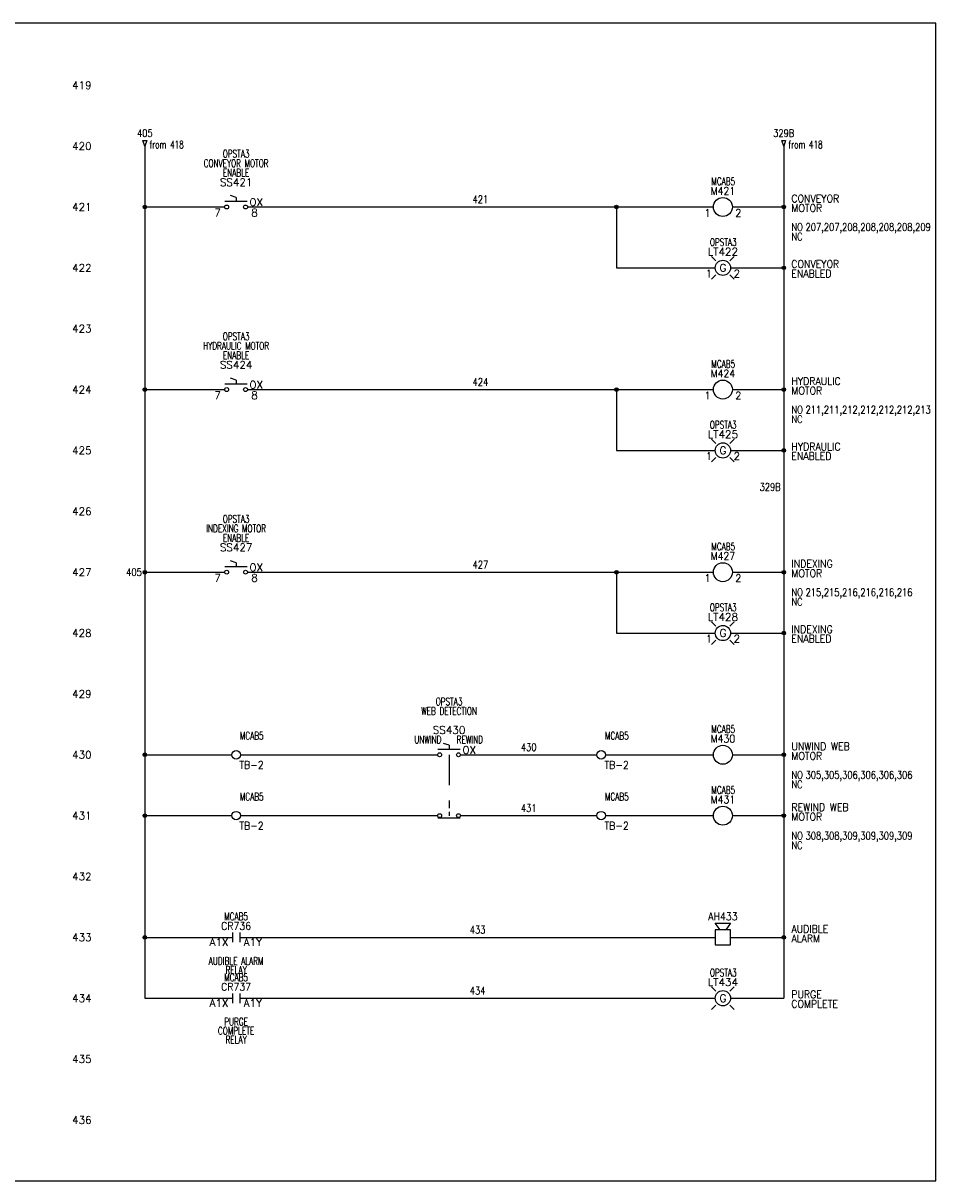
# Model space of a CAD drawing. Header units: inches. Extents: x 0 to 30, y 0 to 19.
# Tile 3 of 3: x 15 to 30, y 0 to 19. Entities that reach past the tile are written whole.
import ezdxf
from ezdxf.enums import TextEntityAlignment as Align

# ---------------------------------------------------------------- set-up
doc = ezdxf.new("R2010")
doc.units = ezdxf.units.IN
doc.header["$MEASUREMENT"] = 0
doc.linetypes.add('DASHED', pattern=[0.75, 0.5, -0.25])
for name, color, linetype in [('BLK_14AWG', 252, 'Continuous'), ('DESC', 1, 'Continuous'), ('DESCCHILD', 7, 'Continuous'), ('LINK', 8, 'DASHED'), ('LOC', 140, 'Continuous'), ('MISC', 30, 'Continuous'), ('POS', 7, 'Continuous'), ('RED_18AWG', 1, 'Continuous'), ('SYMS', 7, 'Continuous'), ('TAGS', 30, 'Continuous'), ('TERMS', 6, 'Continuous'), ('WHT_16AWG', 7, 'Continuous'), ('WIRENO', 3, 'Continuous'), ('WIREREF_DEST', 62, 'Continuous'), ('XREF', 7, 'Continuous')]:
    doc.layers.add(name, color=color, linetype=linetype)
doc.layers.add('Viewports', color=3, linetype='Continuous', plot=False)
doc.styles.add('WD', font='romans.shx')

# ---------------------------------------------------------------- blocks, each defined once
blk = doc.blocks.new('WD_MLRH')
at = {"style": 'WD'}
blk.add_attdef('RUNGFIRST', text='', height=0.125, dxfattribs=at).set_placement((-0.25, 0), align=Align.MIDDLE_RIGHT)
at = {"style": 'WD', "flags": 1}
for tag, p in [('RUNGHORV', (-0.25, -0.127)), ('RUNGDIST', (-0.25, -0.2)), ('RUNGINC', (-0.25, -0.163)), ('WIRE-START', (-0.25, -0.356)), ('WIRE-GSUF', (-0.25, -0.396)), ('WIREMODE', (-0.25, -0.281)), ('RUNGCNT', (-0.25, -0.237)), ('WIREFMT', (-0.25, -0.321)), ('PH3SPACE', (-0.25, -0.437))]:
    blk.add_attdef(tag, text='', height=0.025, dxfattribs=at).set_placement(p, align=Align.RIGHT)
blk = doc.blocks.new('WDDOT')
for radius in [0.03, 0.0187, 0.00929]:
    blk.add_circle((0, 0), radius)
blk = doc.blocks.new('HSS112')
for p, q in [((-0.185, 0.094), (0.18, 0.094)), ((0, 0.156), (-0.094, 0.188)), ((0, 0.156), (0, 0.094))]:
    blk.add_line(p, q)
for centre in [(-0.155, 0), (0.155, 0)]:
    blk.add_circle(centre, 0.0322)
at = {"style": 'WD', "width": 0.7}
for tag, p in [('INST', (0, 0.982)), ('DESC1', (0, 0.656)), ('LOC', (0, 0.812)), ('DESC2', (0, 0.5)), ('XREF', (0, -0.219))]:
    blk.add_attdef(tag, text='', height=0.125, dxfattribs=at).set_placement(p, align=Align.CENTER)
at = {"style": 'WD'}
blk.add_attdef('TAG1', text='', height=0.125, dxfattribs=at).set_placement((0, 0.344), align=Align.CENTER)
at = {"style": 'WD', "width": 0.7}
blk.add_attdef('POS1', text='', height=0.125, dxfattribs=at).set_placement((-0.125, 0.188), align=Align.RIGHT)
at = {"style": 'WD'}
for tag, p, height in [('X2LINK', (0, 0.219), 0.01), ('X8LINK', (0, 0), 0.01), ('STATE', (0.219, 0.016), 0.125)]:
    blk.add_attdef(tag, p, '', height=height, dxfattribs=at)
at = {"style": 'WD', "width": 0.7}
blk.add_attdef('POS2', (0.125, 0.188), '', height=0.125, dxfattribs=at)
at = {"style": 'WD'}
for tag, p, height, flags in [('X4TERM01', (-0.188, 0), 0.0125, 1), ('X1TERM02', (0.188, 0), 0.0125, 1), ('CONTACT', (0.205, 0.136), 0.01, 1), ('FAMILY', (0.205, 0.152), 0.01, 9)]:
    blk.add_attdef(tag, p, '', height=height, dxfattribs=dict(at, flags=flags))
at = {"linetype": 'Continuous', "style": 'WD', "flags": 9}
for tag, p in [('ASSYCODE', (0.25, 0.094)), ('MFG', (0.23, 0.108)), ('CAT', (0.232, 0.121))]:
    blk.add_attdef(tag, text='', height=0.01, dxfattribs=at).set_placement(p, align=Align.CENTER)
at = {"linetype": 'Continuous', "style": 'WD', "flags": 8}
blk.add_attdef('TERM01', text='', height=0.125, dxfattribs=at).set_placement((-0.25, -0.031), align=Align.TOP_RIGHT)
blk.add_attdef('TERM02', text='', height=0.125, dxfattribs=at).set_placement((0.25, -0.031), align=Align.TOP_LEFT)
blk = doc.blocks.new('HA1D2')
blk.add_lwpolyline([(0, 0.094), (0.031, 0.094), (0, 0), (-0.031, 0.094), (0, 0.094)])
at = {"style": 'WD', "width": 0.8, "flags": 8}
blk.add_attdef('WIRENO', text='', height=0.125, dxfattribs=at).set_placement((0, 0.15), align=Align.CENTER)
at = {"style": 'WD', "flags": 1}
for tag, p in [('X8TERM01', (0, 0)), ('SIGCODE', (0.026, 0.066))]:
    blk.add_attdef(tag, p, '', height=0.01, dxfattribs=at)
at = {"style": 'WD', "width": 0.7}
for tag, p in [('XREF', (0.077, -0.037)), ('DESC1', (0.077, -0.206))]:
    blk.add_attdef(tag, p, '', height=0.125, dxfattribs=at)
blk = doc.blocks.new('HMS1')
blk.add_circle((0, 0), 0.156)
at = {"style": 'WD'}
for tag, width, p in [('INST', 0.7, (0.006, 0.528)), ('LOC', 0.7, (0.006, 0.359)), ('TAG1', 0.9, (0, 0.202))]:
    blk.add_attdef(tag, text='', height=0.125, dxfattribs=dict(at, width=width)).set_placement(p, align=Align.CENTER)
for tag, p, width in [('DESC1', (1.126, 0.076), 0.9), ('DESC2', (1.126, -0.081), 0.9), ('DESC3', (1.126, -0.237), 0.9), ('XREFNO', (1.359, -0.393), 0.8), ('XREFNC', (1.359, -0.549), 0.8)]:
    blk.add_attdef(tag, p, '', height=0.125, dxfattribs=dict(at, width=width))
at = {"style": 'WD', "flags": 1}
for tag, p in [('X4TERM01', (-0.156, 0)), ('X1TERM02', (0.156, 0))]:
    blk.add_attdef(tag, p, '', height=0.0125, dxfattribs=at)
at = {"linetype": 'Continuous', "style": 'WD', "flags": 9}
blk.add_attdef('ASSYCODE', text='', height=0.01, dxfattribs=at).set_placement((0, 0.113), align=Align.CENTER)
at = {"style": 'WD', "flags": 9}
blk.add_attdef('FAMILY', text='', height=0.01, dxfattribs=at).set_placement((-0.005, 0.17), align=Align.CENTER)
at = {"linetype": 'Continuous', "style": 'WD', "flags": 1}
for tag, p in [('MFG', (0, 0.14)), ('CAT', (0, 0.159))]:
    blk.add_attdef(tag, text='', height=0.01, dxfattribs=at).set_placement(p, align=Align.MIDDLE)
at = {"linetype": 'Continuous', "style": 'WD'}
blk.add_attdef('TERM01', text='', height=0.125, dxfattribs=at).set_placement((-0.2, -0.035), align=Align.TOP_RIGHT)
blk.add_attdef('TERM02', text='', height=0.125, dxfattribs=at).set_placement((0.2, -0.035), align=Align.TOP_LEFT)
at = {"style": 'WD', "width": 0.8, "flags": 8}
for tag, p in [('NO', (1.126, -0.393)), ('NC', (1.126, -0.549))]:
    blk.add_attdef(tag, p, '', height=0.125, dxfattribs=at)
blk = doc.blocks.new('HSS22')
for p, q in [((0, 0.062), (0, -0.005)), ((-0.185, -0.034), (0.18, -0.034))]:
    blk.add_line(p, q)
for centre in [(-0.155, 0), (0.155, 0)]:
    blk.add_circle(centre, 0.0322)
at = {"style": 'WD', "width": 0.7}
for tag, p in [('INST', (0, 0.738)), ('LOC', (0, 0.568)), ('DESC1', (0, 0.412)), ('DESC2', (0, 0.255)), ('XREF', (0, -0.227))]:
    blk.add_attdef(tag, text='', height=0.125, dxfattribs=at).set_placement(p, align=Align.CENTER)
at = {"style": 'WD'}
blk.add_attdef('TAG2', text='', height=0.125, dxfattribs=at).set_placement((0, 0.099), align=Align.CENTER)
for tag, p, height, flags in [('X4TERM01', (-0.188, 0), 0.0125, 1), ('CONTACT', (0.054, 0.042), 0.01, 9), ('FAMILY', (0.054, 0.058), 0.01, 9), ('X1TERM02', (0.188, 0), 0.0125, 1)]:
    blk.add_attdef(tag, p, '', height=height, dxfattribs=dict(at, flags=flags))
for tag, p in [('X2LINK', (0, 0.125)), ('X8LINK', (0, -0.094))]:
    blk.add_attdef(tag, p, '', height=0.01, dxfattribs=at)
at = {"style": 'WD', "width": 0.8}
blk.add_attdef('STATE', (0.25, 0.016), '', height=0.125, dxfattribs=at)
at = {"linetype": 'Continuous', "style": 'WD', "flags": 8}
blk.add_attdef('TERM01', text='', height=0.125, dxfattribs=at).set_placement((-0.25, -0.031), align=Align.TOP_RIGHT)
blk.add_attdef('TERM02', text='', height=0.125, dxfattribs=at).set_placement((0.25, -0.031), align=Align.TOP_LEFT)
blk = doc.blocks.new('HT0W02')
blk.add_circle((0, 0), 0.0699)
at = {"style": 'WD'}
for tag, p, width in [('INST', (0.062, 0.42), 0.7), ('LOC', (0.062, 0.25), 0.7), ('DESC1', (0.053, -0.385), 0.8)]:
    blk.add_attdef(tag, p, '', height=0.125, dxfattribs=dict(at, width=width))
at = {"linetype": 'Continuous', "style": 'WD', "width": 0.8, "flags": 8}
blk.add_attdef('WIRENO', text='', height=0.125, dxfattribs=at).set_placement((0, 0.094), align=Align.CENTER)
at = {"style": 'WD', "flags": 1}
for tag, p, height in [('X4TERM01', (-0.07, 0), 0.0125), ('X4TERMDESC01', (-0.055, -0.023), 0.025), ('X2TERMDESC01', (-0.006, 0.029), 0.025), ('X2TERM01', (0, 0.07), 0.0125), ('STRIPSEQ', (0, 0), 0.00125), ('X1TERMDESC01', (0.039, -0.003), 0.025), ('X1TERM01', (0.07, 0), 0.0125), ('LINKTERM', (0, -0.002), 0.00125), ('X8TERM01', (0, -0.07), 0.0125), ('X8TERMDESC01', (0, -0.054), 0.025)]:
    blk.add_attdef(tag, p, '', height=height, dxfattribs=at)
at = {"linetype": 'Continuous', "style": 'WD'}
for tag, p, height, width, flags in [('TAGSTRIP', (0.053, -0.229), 0.125, 0.9, 8), ('CAT', (0.213, -0.406), 0.109, 0.8, 1), ('DESC2', (0.053, -0.541), 0.125, 0.8, 8), ('DESC3', (0.053, -0.698), 0.125, 0.8, 8)]:
    blk.add_attdef(tag, p, '', height=height, dxfattribs=dict(at, width=width, flags=flags))
at = {"linetype": 'Continuous', "style": 'WD', "width": 0.8, "flags": 1}
blk.add_attdef('MFG', text='', height=0.109, dxfattribs=at).set_placement((0.088, -0.406), align=Align.RIGHT)
at = {"style": 'WD', "width": 0.7, "flags": 1}
blk.add_attdef('ASSYCODE', (0.062, -0.281), '', height=0.01, dxfattribs=at)
blk = doc.blocks.new('HCR21')
at = {"linetype": 'Continuous'}
for p, q in [((-0.062, 0.08), (-0.062, -0.08)), ((0.062, 0.08), (0.062, -0.08))]:
    blk.add_line(p, q, dxfattribs=at)
at = {"style": 'WD'}
for tag, width, p in [('INST', 0.7, (0, 0.451)), ('LOC', 0.7, (0, 0.281)), ('TAG2', 0.9, (0, 0.125)), ('XREF', 0.7, (0, -0.297)), ('DESC1', 0.7, (0, -0.449)), ('DESC2', 0.7, (0, -0.597)), ('DESC3', 0.7, (0, -0.744))]:
    blk.add_attdef(tag, text='', height=0.125, dxfattribs=dict(at, width=width)).set_placement(p, align=Align.CENTER)
for tag, p, height, flags in [('X4TERM01', (-0.062, 0), 0.0125, 1), ('X1TERM02', (0.062, 0), 0.0125, 1), ('CONTACT', (0.097, 0.036), 0.01, 1), ('FAMILY', (0.097, 0.053), 0.01, 9)]:
    blk.add_attdef(tag, p, '', height=height, dxfattribs=dict(at, flags=flags))
for tag, p in [('X2LINK', (0, 0.125)), ('X8LINK', (0, -0.125))]:
    blk.add_attdef(tag, p, '', height=0.01, dxfattribs=at)
at = {"linetype": 'Continuous', "style": 'WD', "flags": 8}
blk.add_attdef('TERM01', text='', height=0.125, dxfattribs=at).set_placement((-0.125, -0.016), align=Align.TOP_RIGHT)
blk.add_attdef('TERM02', text='', height=0.125, dxfattribs=at).set_placement((0.125, -0.016), align=Align.TOP_LEFT)
blk = doc.blocks.new('HLT1G')
for p, q in [((-0.115, 0.115), (-0.186, 0.186)), ((0.115, 0.115), (0.186, 0.186)), ((-0.115, -0.115), (-0.186, -0.186)), ((0.115, -0.115), (0.186, -0.186))]:
    blk.add_line(p, q)
blk.add_circle((0, 0), 0.125)
at = {"style": 'WD', "width": 0.7}
for tag, p in [('INST', (0.006, 0.528)), ('LOC', (0.006, 0.359))]:
    blk.add_attdef(tag, text='', height=0.125, dxfattribs=at).set_placement(p, align=Align.CENTER)
at = {"style": 'WD'}
blk.add_attdef('TAG1', text='', height=0.125, dxfattribs=at).set_placement((0, 0.202), align=Align.CENTER)
blk.add_attdef('COLOR', text='', height=0.125, dxfattribs=at).set_placement((0, 0), align=Align.MIDDLE)
at = {"style": 'WD', "flags": 1}
for tag, p in [('X4TERM01', (-0.125, 0)), ('X1TERM02', (0.125, 0))]:
    blk.add_attdef(tag, p, '', height=0.0125, dxfattribs=at)
at = {"linetype": 'Continuous', "style": 'WD', "flags": 9}
blk.add_attdef('ASSYCODE', text='', height=0.01, dxfattribs=at).set_placement((-0.003, 0.096), align=Align.CENTER)
at = {"style": 'WD', "flags": 9}
blk.add_attdef('FAMILY', text='', height=0.01, dxfattribs=at).set_placement((-0.005, 0.161), align=Align.CENTER)
at = {"linetype": 'Continuous', "style": 'WD', "flags": 1}
for tag, p in [('MFG', (0, 0.121)), ('CAT', (0, 0.14))]:
    blk.add_attdef(tag, text='', height=0.01, dxfattribs=at).set_placement(p, align=Align.MIDDLE)
at = {"style": 'WD'}
for tag, p, width in [('DESC1', (1.125, 0), 0.9), ('WDTAGALT', (1.125, -0.312), 0.7)]:
    blk.add_attdef(tag, p, '', height=0.125, dxfattribs=dict(at, width=width))
at = {"linetype": 'Continuous', "style": 'WD', "flags": 8}
blk.add_attdef('TERM01', text='', height=0.125, dxfattribs=at).set_placement((-0.175, -0.031), align=Align.TOP_RIGHT)
blk.add_attdef('TERM02', text='', height=0.125, dxfattribs=at).set_placement((0.175, -0.031), align=Align.TOP_LEFT)
at = {"style": 'WD', "width": 0.9}
blk.add_attdef('DESC2', text='', height=0.125, dxfattribs=at).set_placement((1.125, -0.031), align=Align.TOP_LEFT)
blk = doc.blocks.new('HAN1H')
for p, q in [((-0.047, 0.125), (-0.125, 0.234)), ((-0.125, 0.234), (0.125, 0.234)), ((0.125, 0.234), (0.047, 0.125)), ((0.125, 0.125), (-0.125, 0.125)), ((-0.125, 0.125), (-0.125, -0.125)), ((0.125, -0.125), (0.125, 0.125)), ((-0.125, -0.125), (0.125, -0.125))]:
    blk.add_line(p, q)
at = {"style": 'WD'}
for tag, width, p in [('INST', 0.7, (0.006, 0.606)), ('TAG1', 0.9, (0, 0.281)), ('LOC', 0.7, (0.006, 0.437))]:
    blk.add_attdef(tag, text='', height=0.125, dxfattribs=dict(at, width=width)).set_placement(p, align=Align.CENTER)
at = {"style": 'WD', "width": 0.9}
for tag, p in [('DESC1', (1.126, 0.076)), ('DESC2', (1.126, -0.081))]:
    blk.add_attdef(tag, p, '', height=0.125, dxfattribs=at)
at = {"style": 'WD', "flags": 1}
for tag, p in [('X4TERM01', (-0.125, 0)), ('X1TERM02', (0.125, 0))]:
    blk.add_attdef(tag, p, '', height=0.0125, dxfattribs=at)
at = {"linetype": 'Continuous', "style": 'WD', "flags": 9}
blk.add_attdef('ASSYCODE', text='', height=0.01, dxfattribs=at).set_placement((0, 0.109), align=Align.CENTER)
at = {"style": 'WD', "flags": 9}
blk.add_attdef('FAMILY', text='', height=0.01, dxfattribs=at).set_placement((-0.005, 0.17), align=Align.CENTER)
at = {"linetype": 'Continuous', "style": 'WD', "flags": 1}
for tag, p in [('MFG', (0, 0.14)), ('CAT', (0, 0.159))]:
    blk.add_attdef(tag, text='', height=0.01, dxfattribs=at).set_placement(p, align=Align.MIDDLE)
at = {"linetype": 'Continuous', "style": 'WD'}
blk.add_attdef('TERM01', text='', height=0.125, dxfattribs=at).set_placement((-0.169, -0.035), align=Align.TOP_RIGHT)
blk.add_attdef('TERM02', text='', height=0.125, dxfattribs=at).set_placement((0.169, -0.035), align=Align.TOP_LEFT)
blk = doc.blocks.new('WD_WNV')
at = {"linetype": 'Continuous', "style": 'WD', "width": 0.8}
blk.add_attdef('WIRENO', text='', height=0.125, dxfattribs=at).set_placement((-0.05, 0), align=Align.MIDDLE_RIGHT)
at = {"style": 'WD', "flags": 1}
for tag, p in [('W01USER', (-0.062, 0.094)), ('W02USER', (-0.062, 0.086)), ('W03USER', (-0.062, 0.078)), ('W04USER', (-0.062, 0.07)), ('W05USER', (-0.062, 0.062)), ('W06USER', (-0.062, 0.055)), ('W07USER', (-0.062, 0.047)), ('W08USER', (-0.062, 0.039)), ('W09USER', (-0.062, 0.031)), ('W10USER', (-0.062, 0.023))]:
    blk.add_attdef(tag, text='', height=0.005, dxfattribs=at).set_placement(p, align=Align.CENTER)
blk = doc.blocks.new('WD_WNH')
at = {"linetype": 'Continuous', "style": 'WD', "width": 0.8}
blk.add_attdef('WIRENO', text='', height=0.125, dxfattribs=at).set_placement((0, 0.062), align=Align.CENTER)
at = {"style": 'WD', "flags": 1}
for tag, p in [('W01USER', (0, 0.078)), ('W02USER', (0, 0.07)), ('W03USER', (0, 0.062)), ('W04USER', (0, 0.055)), ('W05USER', (0, 0.047)), ('W06USER', (0, 0.039)), ('W07USER', (0, 0.031)), ('W08USER', (0, 0.023)), ('W09USER', (0, 0.016)), ('W10USER', (0, 0.008))]:
    blk.add_attdef(tag, text='', height=0.005, dxfattribs=at).set_placement(p, align=Align.CENTER)

msp = doc.modelspace()

# ---------------------------------------------------------------- linework, layer by layer
at = {"layer": 'BLK_14AWG'}
for p, q in [((17, 17), (17, 3)), ((17, 16), (18.312, 16)), ((17, 13), (18.312, 13)), ((17, 10), (18.312, 10)), ((17, 7), (18.43, 7)), ((17, 6), (18.43, 6)), ((17, 4), (18.438, 4)), ((17, 3), (18.438, 3))]:
    msp.add_line(p, q, dxfattribs=at)
at = {"layer": 'LINK'}
msp.add_lwpolyline([(22, 7), (22, 6.125)], dxfattribs=at)
at = {"layer": 'RED_18AWG'}
for p, q in [((18.687, 16), (26.344, 16)), ((24.75, 16), (24.75, 15)), ((24.75, 15), (26.375, 15)), ((26.625, 15), (27.5, 15)), ((18.687, 13), (26.344, 13)), ((24.75, 13), (24.75, 12)), ((24.75, 12), (26.375, 12)), ((18.687, 10), (26.344, 10)), ((24.75, 10), (24.75, 9)), ((24.75, 9), (26.375, 9)), ((18.57, 7), (21.812, 7)), ((22.188, 7), (24.43, 7)), ((24.57, 7), (26.344, 7)), ((18.57, 6), (21.812, 6)), ((22.188, 6), (24.43, 6)), ((24.57, 6), (26.344, 6)), ((18.562, 4), (26.375, 4)), ((18.562, 3), (26.375, 3))]:
    msp.add_line(p, q, dxfattribs=at)
at = {"layer": 'Viewports'}
msp.add_lwpolyline([(0, 0), (30, 0), (30, 19.02), (0, 19.02)], close=True, dxfattribs=at)
at = {"layer": 'WHT_16AWG'}
for p, q in [((27.5, 17), (27.5, 3)), ((26.656, 16), (27.5, 16)), ((26.656, 13), (27.5, 13)), ((26.625, 12), (27.5, 12)), ((26.656, 10), (27.5, 10)), ((26.625, 9), (27.5, 9)), ((26.656, 7), (27.5, 7)), ((26.656, 6), (27.5, 6)), ((26.625, 4), (27.5, 4)), ((26.625, 3), (27.5, 3))]:
    msp.add_line(p, q, dxfattribs=at)

# ---------------------------------------------------------------- block references
at = {"layer": 'SYMS'}
ref = msp.add_blockref('WD_MLRH', (16.375, 18), dxfattribs=at)
ref.add_attrib('RUNGFIRST', '419', dxfattribs={"layer": 'MISC', "height": 0.125, "style": 'WD'}).set_placement((16.125, 18), align=Align.MIDDLE_RIGHT)
ref = msp.add_blockref('HA1D2', (17, 17), dxfattribs=at)
ref.add_attrib('WIRENO', '405', dxfattribs={"layer": 'WIREREF_DEST', "height": 0.125, "style": 'WD', "width": 0.8, "flags": 8}).set_placement((17, 17.15), align=Align.CENTER)
ref.add_attrib('XREF', 'from 418', (17.077, 16.963), dxfattribs={"layer": 'XREF', "height": 0.125, "style": 'WD', "width": 0.7})
ref = msp.add_blockref('HA1D2', (27.5, 17), dxfattribs=at)
ref.add_attrib('WIRENO', '329B', dxfattribs={"layer": 'WIREREF_DEST', "height": 0.125, "style": 'WD', "width": 0.8, "flags": 8}).set_placement((27.5, 17.15), align=Align.CENTER)
ref.add_attrib('XREF', 'from 418', (27.577, 16.963), dxfattribs={"layer": 'XREF', "height": 0.125, "style": 'WD', "width": 0.7})
ref = msp.add_blockref('HSS112', (18.5, 16), dxfattribs=at)
ref.add_attrib('TERM01', '7', dxfattribs={"layer": 'TERMS', "linetype": 'Continuous', "height": 0.125, "style": 'WD', "flags": 8}).set_placement((18.25, 15.969), align=Align.TOP_RIGHT)
ref.add_attrib('TERM02', '8', dxfattribs={"layer": 'TERMS', "linetype": 'Continuous', "height": 0.125, "style": 'WD', "flags": 8}).set_placement((18.75, 15.969), align=Align.TOP_LEFT)
ref.add_attrib('LOC', 'OPSTA3', dxfattribs={"layer": 'LOC', "height": 0.125, "style": 'WD', "width": 0.7}).set_placement((18.5, 16.812), align=Align.CENTER)
ref.add_attrib('STATE', 'OX', (18.718, 16.016), dxfattribs={"layer": 'MISC', "height": 0.125, "style": 'WD'})
ref.add_attrib('DESC2', 'ENABLE', dxfattribs={"layer": 'DESC', "height": 0.125, "style": 'WD', "width": 0.7}).set_placement((18.5, 16.5), align=Align.CENTER)
ref.add_attrib('DESC1', 'CONVEYOR MOTOR', dxfattribs={"layer": 'DESC', "height": 0.125, "style": 'WD', "width": 0.7}).set_placement((18.5, 16.656), align=Align.CENTER)
ref.add_attrib('TAG1', 'SS421', dxfattribs={"layer": 'TAGS', "height": 0.125, "style": 'WD'}).set_placement((18.5, 16.344), align=Align.CENTER)
ref = msp.add_blockref('HMS1', (26.5, 16), dxfattribs=at)
ref.add_attrib('LOC', 'MCAB5', dxfattribs={"layer": 'LOC', "height": 0.125, "style": 'WD', "width": 0.7}).set_placement((26.506, 16.359), align=Align.CENTER)
ref.add_attrib('NC', 'NC', (27.626, 15.451), dxfattribs={"layer": 'MISC', "height": 0.125, "style": 'WD', "width": 0.8, "flags": 8})
ref.add_attrib('NO', 'NO', (27.626, 15.607), dxfattribs={"layer": 'MISC', "height": 0.125, "style": 'WD', "width": 0.8, "flags": 8})
ref.add_attrib('TERM02', '2', dxfattribs={"layer": 'TERMS', "linetype": 'Continuous', "height": 0.125, "style": 'WD'}).set_placement((26.7, 15.965), align=Align.TOP_LEFT)
ref.add_attrib('TERM01', '1', dxfattribs={"layer": 'TERMS', "linetype": 'Continuous', "height": 0.125, "style": 'WD'}).set_placement((26.3, 15.965), align=Align.TOP_RIGHT)
ref.add_attrib('XREFNO', '207,207,208,208,208,208,209', (27.859, 15.607), dxfattribs={"layer": 'XREF', "height": 0.125, "style": 'WD', "width": 0.8})
ref.add_attrib('DESC2', 'MOTOR', (27.626, 15.919), dxfattribs={"layer": 'DESC', "height": 0.125, "style": 'WD', "width": 0.9})
ref.add_attrib('DESC1', 'CONVEYOR', (27.626, 16.076), dxfattribs={"layer": 'DESC', "height": 0.125, "style": 'WD', "width": 0.9})
ref.add_attrib('TAG1', 'M421', dxfattribs={"layer": 'TAGS', "height": 0.125, "style": 'WD', "width": 0.9}).set_placement((26.5, 16.202), align=Align.CENTER)
for name, p in [('WDDOT', (17, 16)), ('WDDOT', (24.75, 16)), ('WDDOT', (27.5, 16)), ('WDDOT', (27.5, 15)), ('WDDOT', (17, 13)), ('WDDOT', (24.75, 13)), ('WDDOT', (27.5, 13)), ('WDDOT', (27.5, 12)), ('WDDOT', (17, 10)), ('WDDOT', (24.75, 10)), ('WDDOT', (27.5, 10)), ('WDDOT', (27.5, 9)), ('WDDOT', (17, 7)), ('WDDOT', (27.5, 7)), ('WDDOT', (17, 6)), ('HSS22', (22, 6)), ('WDDOT', (27.5, 6)), ('WDDOT', (17, 4)), ('WDDOT', (27.5, 4))]:
    msp.add_blockref(name, p, dxfattribs=at)
ref = msp.add_blockref('HLT1G', (26.5, 15), dxfattribs=at)
ref.add_attrib('LOC', 'OPSTA3', dxfattribs={"layer": 'LOC', "height": 0.125, "style": 'WD', "width": 0.7}).set_placement((26.506, 15.359), align=Align.CENTER)
ref.add_attrib('DESC2', 'ENABLED', dxfattribs={"layer": 'DESC', "height": 0.125, "style": 'WD', "width": 0.9}).set_placement((27.625, 14.969), align=Align.TOP_LEFT)
ref.add_attrib('DESC1', 'CONVEYOR', (27.625, 15), dxfattribs={"layer": 'DESC', "height": 0.125, "style": 'WD', "width": 0.9})
ref.add_attrib('TERM02', '2', dxfattribs={"layer": 'TERMS', "linetype": 'Continuous', "height": 0.125, "style": 'WD', "flags": 8}).set_placement((26.675, 14.969), align=Align.TOP_LEFT)
ref.add_attrib('TERM01', '1', dxfattribs={"layer": 'TERMS', "linetype": 'Continuous', "height": 0.125, "style": 'WD', "flags": 8}).set_placement((26.325, 14.969), align=Align.TOP_RIGHT)
ref.add_attrib('TAG1', 'LT422', dxfattribs={"layer": 'TAGS', "height": 0.125, "style": 'WD'}).set_placement((26.5, 15.202), align=Align.CENTER)
ref.add_attrib('COLOR', 'G', dxfattribs={"layer": 'MISC', "height": 0.125, "style": 'WD'}).set_placement((26.5, 15), align=Align.MIDDLE)
ref = msp.add_blockref('HSS112', (18.5, 13), dxfattribs=at)
ref.add_attrib('TERM01', '7', dxfattribs={"layer": 'TERMS', "linetype": 'Continuous', "height": 0.125, "style": 'WD', "flags": 8}).set_placement((18.25, 12.969), align=Align.TOP_RIGHT)
ref.add_attrib('TERM02', '8', dxfattribs={"layer": 'TERMS', "linetype": 'Continuous', "height": 0.125, "style": 'WD', "flags": 8}).set_placement((18.75, 12.969), align=Align.TOP_LEFT)
ref.add_attrib('LOC', 'OPSTA3', dxfattribs={"layer": 'LOC', "height": 0.125, "style": 'WD', "width": 0.7}).set_placement((18.5, 13.812), align=Align.CENTER)
ref.add_attrib('STATE', 'OX', (18.718, 13.016), dxfattribs={"layer": 'MISC', "height": 0.125, "style": 'WD'})
ref.add_attrib('DESC2', 'ENABLE', dxfattribs={"layer": 'DESC', "height": 0.125, "style": 'WD', "width": 0.7}).set_placement((18.5, 13.5), align=Align.CENTER)
ref.add_attrib('DESC1', 'HYDRAULIC MOTOR', dxfattribs={"layer": 'DESC', "height": 0.125, "style": 'WD', "width": 0.7}).set_placement((18.5, 13.656), align=Align.CENTER)
ref.add_attrib('TAG1', 'SS424', dxfattribs={"layer": 'TAGS', "height": 0.125, "style": 'WD'}).set_placement((18.5, 13.344), align=Align.CENTER)
ref = msp.add_blockref('HMS1', (26.5, 13), dxfattribs=at)
ref.add_attrib('LOC', 'MCAB5', dxfattribs={"layer": 'LOC', "height": 0.125, "style": 'WD', "width": 0.7}).set_placement((26.506, 13.359), align=Align.CENTER)
ref.add_attrib('NC', 'NC', (27.626, 12.451), dxfattribs={"layer": 'MISC', "height": 0.125, "style": 'WD', "width": 0.8, "flags": 8})
ref.add_attrib('NO', 'NO', (27.626, 12.607), dxfattribs={"layer": 'MISC', "height": 0.125, "style": 'WD', "width": 0.8, "flags": 8})
ref.add_attrib('TERM02', '2', dxfattribs={"layer": 'TERMS', "linetype": 'Continuous', "height": 0.125, "style": 'WD'}).set_placement((26.7, 12.965), align=Align.TOP_LEFT)
ref.add_attrib('TERM01', '1', dxfattribs={"layer": 'TERMS', "linetype": 'Continuous', "height": 0.125, "style": 'WD'}).set_placement((26.3, 12.965), align=Align.TOP_RIGHT)
ref.add_attrib('XREFNO', '211,211,212,212,212,212,213', (27.859, 12.607), dxfattribs={"layer": 'XREF', "height": 0.125, "style": 'WD', "width": 0.8})
ref.add_attrib('DESC2', 'MOTOR', (27.626, 12.919), dxfattribs={"layer": 'DESC', "height": 0.125, "style": 'WD', "width": 0.9})
ref.add_attrib('DESC1', 'HYDRAULIC', (27.626, 13.076), dxfattribs={"layer": 'DESC', "height": 0.125, "style": 'WD', "width": 0.9})
ref.add_attrib('TAG1', 'M424', dxfattribs={"layer": 'TAGS', "height": 0.125, "style": 'WD', "width": 0.9}).set_placement((26.5, 13.202), align=Align.CENTER)
ref = msp.add_blockref('HLT1G', (26.5, 12), dxfattribs=at)
ref.add_attrib('LOC', 'OPSTA3', dxfattribs={"layer": 'LOC', "height": 0.125, "style": 'WD', "width": 0.7}).set_placement((26.505, 12.359), align=Align.CENTER)
ref.add_attrib('DESC2', 'ENABLED', dxfattribs={"layer": 'DESC', "height": 0.125, "style": 'WD', "width": 0.9}).set_placement((27.625, 11.969), align=Align.TOP_LEFT)
ref.add_attrib('DESC1', 'HYDRAULIC', (27.625, 12), dxfattribs={"layer": 'DESC', "height": 0.125, "style": 'WD', "width": 0.9})
ref.add_attrib('TERM02', '2', dxfattribs={"layer": 'TERMS', "linetype": 'Continuous', "height": 0.125, "style": 'WD', "flags": 8}).set_placement((26.674, 11.969), align=Align.TOP_LEFT)
ref.add_attrib('TERM01', '1', dxfattribs={"layer": 'TERMS', "linetype": 'Continuous', "height": 0.125, "style": 'WD', "flags": 8}).set_placement((26.325, 11.969), align=Align.TOP_RIGHT)
ref.add_attrib('TAG1', 'LT425', dxfattribs={"layer": 'TAGS', "height": 0.125, "style": 'WD'}).set_placement((26.5, 12.202), align=Align.CENTER)
ref.add_attrib('COLOR', 'G', dxfattribs={"layer": 'MISC', "height": 0.125, "style": 'WD'}).set_placement((26.5, 12), align=Align.MIDDLE)
ref = msp.add_blockref('HSS112', (18.5, 10), dxfattribs=at)
ref.add_attrib('TERM01', '7', dxfattribs={"layer": 'TERMS', "linetype": 'Continuous', "height": 0.125, "style": 'WD', "flags": 8}).set_placement((18.25, 9.969), align=Align.TOP_RIGHT)
ref.add_attrib('TERM02', '8', dxfattribs={"layer": 'TERMS', "linetype": 'Continuous', "height": 0.125, "style": 'WD', "flags": 8}).set_placement((18.75, 9.969), align=Align.TOP_LEFT)
ref.add_attrib('LOC', 'OPSTA3', dxfattribs={"layer": 'LOC', "height": 0.125, "style": 'WD', "width": 0.7}).set_placement((18.5, 10.812), align=Align.CENTER)
ref.add_attrib('STATE', 'OX', (18.718, 10.016), dxfattribs={"layer": 'MISC', "height": 0.125, "style": 'WD'})
ref.add_attrib('DESC2', 'ENABLE', dxfattribs={"layer": 'DESC', "height": 0.125, "style": 'WD', "width": 0.7}).set_placement((18.5, 10.5), align=Align.CENTER)
ref.add_attrib('DESC1', 'INDEXING MOTOR', dxfattribs={"layer": 'DESC', "height": 0.125, "style": 'WD', "width": 0.7}).set_placement((18.5, 10.656), align=Align.CENTER)
ref.add_attrib('TAG1', 'SS427', dxfattribs={"layer": 'TAGS', "height": 0.125, "style": 'WD'}).set_placement((18.5, 10.344), align=Align.CENTER)
ref = msp.add_blockref('HMS1', (26.5, 10), dxfattribs=at)
ref.add_attrib('LOC', 'MCAB5', dxfattribs={"layer": 'LOC', "height": 0.125, "style": 'WD', "width": 0.7}).set_placement((26.506, 10.359), align=Align.CENTER)
ref.add_attrib('NC', 'NC', (27.626, 9.451), dxfattribs={"layer": 'MISC', "height": 0.125, "style": 'WD', "width": 0.8, "flags": 8})
ref.add_attrib('NO', 'NO', (27.626, 9.607), dxfattribs={"layer": 'MISC', "height": 0.125, "style": 'WD', "width": 0.8, "flags": 8})
ref.add_attrib('TERM02', '2', dxfattribs={"layer": 'TERMS', "linetype": 'Continuous', "height": 0.125, "style": 'WD'}).set_placement((26.7, 9.965), align=Align.TOP_LEFT)
ref.add_attrib('TERM01', '1', dxfattribs={"layer": 'TERMS', "linetype": 'Continuous', "height": 0.125, "style": 'WD'}).set_placement((26.3, 9.965), align=Align.TOP_RIGHT)
ref.add_attrib('XREFNO', '215,215,216,216,216,216', (27.859, 9.607), dxfattribs={"layer": 'XREF', "height": 0.125, "style": 'WD', "width": 0.8})
ref.add_attrib('DESC2', 'MOTOR', (27.626, 9.919), dxfattribs={"layer": 'DESC', "height": 0.125, "style": 'WD', "width": 0.9})
ref.add_attrib('DESC1', 'INDEXING', (27.626, 10.076), dxfattribs={"layer": 'DESC', "height": 0.125, "style": 'WD', "width": 0.9})
ref.add_attrib('TAG1', 'M427', dxfattribs={"layer": 'TAGS', "height": 0.125, "style": 'WD', "width": 0.9}).set_placement((26.5, 10.202), align=Align.CENTER)
ref = msp.add_blockref('HLT1G', (26.5, 9), dxfattribs=at)
ref.add_attrib('LOC', 'OPSTA3', dxfattribs={"layer": 'LOC', "height": 0.125, "style": 'WD', "width": 0.7}).set_placement((26.505, 9.359), align=Align.CENTER)
ref.add_attrib('DESC2', 'ENABLED', dxfattribs={"layer": 'DESC', "height": 0.125, "style": 'WD', "width": 0.9}).set_placement((27.625, 8.969), align=Align.TOP_LEFT)
ref.add_attrib('DESC1', 'INDEXING', (27.625, 9), dxfattribs={"layer": 'DESC', "height": 0.125, "style": 'WD', "width": 0.9})
ref.add_attrib('TERM02', '2', dxfattribs={"layer": 'TERMS', "linetype": 'Continuous', "height": 0.125, "style": 'WD', "flags": 8}).set_placement((26.674, 8.969), align=Align.TOP_LEFT)
ref.add_attrib('TERM01', '1', dxfattribs={"layer": 'TERMS', "linetype": 'Continuous', "height": 0.125, "style": 'WD', "flags": 8}).set_placement((26.325, 8.969), align=Align.TOP_RIGHT)
ref.add_attrib('TAG1', 'LT428', dxfattribs={"layer": 'TAGS', "height": 0.125, "style": 'WD'}).set_placement((26.5, 9.202), align=Align.CENTER)
ref.add_attrib('COLOR', 'G', dxfattribs={"layer": 'MISC', "height": 0.125, "style": 'WD'}).set_placement((26.5, 9), align=Align.MIDDLE)
ref = msp.add_blockref('HSS112', (22, 7), dxfattribs=at)
ref.add_attrib('LOC', 'OPSTA3', dxfattribs={"layer": 'LOC', "height": 0.125, "style": 'WD', "width": 0.7}).set_placement((22, 7.812), align=Align.CENTER)
ref.add_attrib('STATE', 'OX', (22.219, 7.016), dxfattribs={"layer": 'MISC', "height": 0.125, "style": 'WD'})
ref.add_attrib('POS2', 'REWIND', (22.125, 7.188), dxfattribs={"layer": 'POS', "height": 0.125, "style": 'WD', "width": 0.7})
ref.add_attrib('POS1', 'UNWIND', dxfattribs={"layer": 'POS', "height": 0.125, "style": 'WD', "width": 0.7}).set_placement((21.875, 7.188), align=Align.RIGHT)
ref.add_attrib('DESC1', 'WEB DETECTION', dxfattribs={"layer": 'DESC', "height": 0.125, "style": 'WD', "width": 0.7}).set_placement((22, 7.656), align=Align.CENTER)
ref.add_attrib('TAG1', 'SS430', dxfattribs={"layer": 'TAGS', "height": 0.125, "style": 'WD'}).set_placement((22, 7.344), align=Align.CENTER)
ref = msp.add_blockref('HMS1', (26.5, 7), dxfattribs=at)
ref.add_attrib('LOC', 'MCAB5', dxfattribs={"layer": 'LOC', "height": 0.125, "style": 'WD', "width": 0.7}).set_placement((26.506, 7.359), align=Align.CENTER)
ref.add_attrib('NC', 'NC', (27.626, 6.451), dxfattribs={"layer": 'MISC', "height": 0.125, "style": 'WD', "width": 0.8, "flags": 8})
ref.add_attrib('NO', 'NO', (27.626, 6.607), dxfattribs={"layer": 'MISC', "height": 0.125, "style": 'WD', "width": 0.8, "flags": 8})
ref.add_attrib('XREFNO', '305,305,306,306,306,306', (27.859, 6.607), dxfattribs={"layer": 'XREF', "height": 0.125, "style": 'WD', "width": 0.8})
ref.add_attrib('DESC2', 'MOTOR', (27.626, 6.919), dxfattribs={"layer": 'DESC', "height": 0.125, "style": 'WD', "width": 0.9})
ref.add_attrib('DESC1', 'UNWIND WEB', (27.626, 7.076), dxfattribs={"layer": 'DESC', "height": 0.125, "style": 'WD', "width": 0.9})
ref.add_attrib('TAG1', 'M430', dxfattribs={"layer": 'TAGS', "height": 0.125, "style": 'WD', "width": 0.9}).set_placement((26.5, 7.202), align=Align.CENTER)
ref = msp.add_blockref('HT0W02', (18.5, 7), dxfattribs=at)
ref.add_attrib('LOC', 'MCAB5', (18.562, 7.25), dxfattribs={"layer": 'LOC', "height": 0.125, "style": 'WD', "width": 0.7})
ref.add_attrib('TAGSTRIP', 'TB-2', (18.553, 6.771), dxfattribs={"layer": 'TAGS', "linetype": 'Continuous', "height": 0.125, "style": 'WD', "width": 0.9, "flags": 8})
ref = msp.add_blockref('HT0W02', (24.5, 7), dxfattribs=at)
ref.add_attrib('LOC', 'MCAB5', (24.562, 7.25), dxfattribs={"layer": 'LOC', "height": 0.125, "style": 'WD', "width": 0.7})
ref.add_attrib('TAGSTRIP', 'TB-2', (24.553, 6.771), dxfattribs={"layer": 'TAGS', "linetype": 'Continuous', "height": 0.125, "style": 'WD', "width": 0.9, "flags": 8})
ref = msp.add_blockref('HMS1', (26.5, 6), dxfattribs=at)
ref.add_attrib('LOC', 'MCAB5', dxfattribs={"layer": 'LOC', "height": 0.125, "style": 'WD', "width": 0.7}).set_placement((26.506, 6.359), align=Align.CENTER)
ref.add_attrib('NC', 'NC', (27.626, 5.451), dxfattribs={"layer": 'MISC', "height": 0.125, "style": 'WD', "width": 0.8, "flags": 8})
ref.add_attrib('NO', 'NO', (27.626, 5.607), dxfattribs={"layer": 'MISC', "height": 0.125, "style": 'WD', "width": 0.8, "flags": 8})
ref.add_attrib('XREFNO', '308,308,309,309,309,309', (27.859, 5.607), dxfattribs={"layer": 'XREF', "height": 0.125, "style": 'WD', "width": 0.8})
ref.add_attrib('DESC2', 'MOTOR', (27.626, 5.919), dxfattribs={"layer": 'DESC', "height": 0.125, "style": 'WD', "width": 0.9})
ref.add_attrib('DESC1', 'REWIND WEB', (27.626, 6.076), dxfattribs={"layer": 'DESC', "height": 0.125, "style": 'WD', "width": 0.9})
ref.add_attrib('TAG1', 'M431', dxfattribs={"layer": 'TAGS', "height": 0.125, "style": 'WD', "width": 0.9}).set_placement((26.5, 6.202), align=Align.CENTER)
ref = msp.add_blockref('HT0W02', (18.5, 6), dxfattribs=at)
ref.add_attrib('LOC', 'MCAB5', (18.562, 6.25), dxfattribs={"layer": 'LOC', "height": 0.125, "style": 'WD', "width": 0.7})
ref.add_attrib('TAGSTRIP', 'TB-2', (18.553, 5.771), dxfattribs={"layer": 'TAGS', "linetype": 'Continuous', "height": 0.125, "style": 'WD', "width": 0.9, "flags": 8})
ref = msp.add_blockref('HT0W02', (24.5, 6), dxfattribs=at)
ref.add_attrib('LOC', 'MCAB5', (24.562, 6.25), dxfattribs={"layer": 'LOC', "height": 0.125, "style": 'WD', "width": 0.7})
ref.add_attrib('TAGSTRIP', 'TB-2', (24.553, 5.771), dxfattribs={"layer": 'TAGS', "linetype": 'Continuous', "height": 0.125, "style": 'WD', "width": 0.9, "flags": 8})
ref = msp.add_blockref('HCR21', (18.5, 4), dxfattribs=at)
ref.add_attrib('LOC', 'MCAB5', dxfattribs={"layer": 'LOC', "height": 0.125, "style": 'WD', "width": 0.7}).set_placement((18.5, 4.281), align=Align.CENTER)
ref.add_attrib('TERM02', 'A1Y', dxfattribs={"layer": 'TERMS', "linetype": 'Continuous', "height": 0.125, "style": 'WD', "flags": 8}).set_placement((18.625, 3.984), align=Align.TOP_LEFT)
ref.add_attrib('TERM01', 'A1X', dxfattribs={"layer": 'TERMS', "linetype": 'Continuous', "height": 0.125, "style": 'WD', "flags": 8}).set_placement((18.375, 3.984), align=Align.TOP_RIGHT)
ref.add_attrib('DESC2', 'RELAY', dxfattribs={"layer": 'DESCCHILD', "height": 0.125, "style": 'WD', "width": 0.7}).set_placement((18.5, 3.403), align=Align.CENTER)
ref.add_attrib('DESC1', 'AUDIBLE ALARM', dxfattribs={"layer": 'DESCCHILD', "height": 0.125, "style": 'WD', "width": 0.7}).set_placement((18.5, 3.551), align=Align.CENTER)
ref.add_attrib('TAG2', 'CR736', dxfattribs={"layer": 'TAGS', "height": 0.125, "style": 'WD', "width": 0.9}).set_placement((18.5, 4.125), align=Align.CENTER)
ref = msp.add_blockref('HAN1H', (26.5, 4), dxfattribs=at)
ref.add_attrib('DESC2', 'ALARM', (27.626, 3.919), dxfattribs={"layer": 'DESC', "height": 0.125, "style": 'WD', "width": 0.9})
ref.add_attrib('DESC1', 'AUDIBLE', (27.626, 4.076), dxfattribs={"layer": 'DESC', "height": 0.125, "style": 'WD', "width": 0.9})
ref.add_attrib('TAG1', 'AH433', dxfattribs={"layer": 'TAGS', "height": 0.125, "style": 'WD', "width": 0.9}).set_placement((26.5, 4.281), align=Align.CENTER)
ref = msp.add_blockref('HLT1G', (26.5, 3), dxfattribs=at)
ref.add_attrib('LOC', 'OPSTA3', dxfattribs={"layer": 'LOC', "height": 0.125, "style": 'WD', "width": 0.7}).set_placement((26.506, 3.359), align=Align.CENTER)
ref.add_attrib('DESC2', 'COMPLETE', dxfattribs={"layer": 'DESC', "height": 0.125, "style": 'WD', "width": 0.9}).set_placement((27.625, 2.969), align=Align.TOP_LEFT)
ref.add_attrib('DESC1', 'PURGE', (27.625, 3), dxfattribs={"layer": 'DESC', "height": 0.125, "style": 'WD', "width": 0.9})
ref.add_attrib('TAG1', 'LT434', dxfattribs={"layer": 'TAGS', "height": 0.125, "style": 'WD'}).set_placement((26.5, 3.202), align=Align.CENTER)
ref.add_attrib('COLOR', 'G', dxfattribs={"layer": 'MISC', "height": 0.125, "style": 'WD'}).set_placement((26.5, 3), align=Align.MIDDLE)
ref = msp.add_blockref('HCR21', (18.5, 3), dxfattribs=at)
ref.add_attrib('DESC3', 'RELAY', dxfattribs={"layer": 'DESCCHILD', "height": 0.125, "style": 'WD', "width": 0.7}).set_placement((18.5, 2.256), align=Align.CENTER)
ref.add_attrib('LOC', 'MCAB5', dxfattribs={"layer": 'LOC', "height": 0.125, "style": 'WD', "width": 0.7}).set_placement((18.5, 3.281), align=Align.CENTER)
ref.add_attrib('TERM02', 'A1Y', dxfattribs={"layer": 'TERMS', "linetype": 'Continuous', "height": 0.125, "style": 'WD', "flags": 8}).set_placement((18.625, 2.984), align=Align.TOP_LEFT)
ref.add_attrib('TERM01', 'A1X', dxfattribs={"layer": 'TERMS', "linetype": 'Continuous', "height": 0.125, "style": 'WD', "flags": 8}).set_placement((18.375, 2.984), align=Align.TOP_RIGHT)
ref.add_attrib('DESC2', 'COMPLETE', dxfattribs={"layer": 'DESCCHILD', "height": 0.125, "style": 'WD', "width": 0.7}).set_placement((18.5, 2.403), align=Align.CENTER)
ref.add_attrib('DESC1', 'PURGE', dxfattribs={"layer": 'DESCCHILD', "height": 0.125, "style": 'WD', "width": 0.7}).set_placement((18.5, 2.551), align=Align.CENTER)
ref.add_attrib('TAG2', 'CR737', dxfattribs={"layer": 'TAGS', "height": 0.125, "style": 'WD', "width": 0.9}).set_placement((18.5, 3.125), align=Align.CENTER)
at = {"layer": 'WIRENO'}
ref = msp.add_blockref('WD_WNH', (22.515, 16), dxfattribs=at)
ref.add_attrib('WIRENO', '421', dxfattribs={"linetype": 'Continuous', "height": 0.125, "style": 'WD', "width": 0.8}).set_placement((22.515, 16.063), align=Align.CENTER)
ref = msp.add_blockref('WD_WNH', (22.515, 13), dxfattribs=at)
ref.add_attrib('WIRENO', '424', dxfattribs={"linetype": 'Continuous', "height": 0.125, "style": 'WD', "width": 0.8}).set_placement((22.515, 13.063), align=Align.CENTER)
ref = msp.add_blockref('WD_WNV', (27.5, 11.4), dxfattribs=at)
ref.add_attrib('WIRENO', '329B', dxfattribs={"linetype": 'Continuous', "height": 0.125, "style": 'WD', "width": 0.8}).set_placement((27.45, 11.4), align=Align.MIDDLE_RIGHT)
ref = msp.add_blockref('WD_WNH', (22.515, 10), dxfattribs=at)
ref.add_attrib('WIRENO', '427', dxfattribs={"linetype": 'Continuous', "height": 0.125, "style": 'WD', "width": 0.8}).set_placement((22.515, 10.063), align=Align.CENTER)
ref = msp.add_blockref('WD_WNV', (17, 10), dxfattribs=at)
ref.add_attrib('WIRENO', '405', dxfattribs={"linetype": 'Continuous', "height": 0.125, "style": 'WD', "width": 0.8}).set_placement((16.95, 10), align=Align.MIDDLE_RIGHT)
ref = msp.add_blockref('WD_WNH', (23.309, 7), dxfattribs=at)
ref.add_attrib('WIRENO', '430', dxfattribs={"linetype": 'Continuous', "height": 0.125, "style": 'WD', "width": 0.8}).set_placement((23.309, 7.062), align=Align.CENTER)
ref = msp.add_blockref('WD_WNH', (23.309, 6), dxfattribs=at)
ref.add_attrib('WIRENO', '431', dxfattribs={"linetype": 'Continuous', "height": 0.125, "style": 'WD', "width": 0.8}).set_placement((23.309, 6.062), align=Align.CENTER)
ref = msp.add_blockref('WD_WNH', (22.469, 4), dxfattribs=at)
ref.add_attrib('WIRENO', '433', dxfattribs={"linetype": 'Continuous', "height": 0.125, "style": 'WD', "width": 0.8}).set_placement((22.469, 4.063), align=Align.CENTER)
ref = msp.add_blockref('WD_WNH', (22.469, 3), dxfattribs=at)
ref.add_attrib('WIRENO', '434', dxfattribs={"linetype": 'Continuous', "height": 0.125, "style": 'WD', "width": 0.8}).set_placement((22.469, 3.062), align=Align.CENTER)

# ---------------------------------------------------------------- texts
at = {"insert": (23.285, 17.125), "char_height": 0.18, "attachment_point": 6}
msp.add_mtext('\\A1;', dxfattribs=at)
at = {"layer": 'MISC', "style": 'WD'}
for s, p in [('420', (16.125, 17)), ('421', (16.125, 16)), ('422', (16.125, 15)), ('423', (16.125, 14)), ('424', (16.125, 13)), ('425', (16.125, 12)), ('426', (16.125, 11)), ('427', (16.125, 10)), ('428', (16.125, 9)), ('429', (16.125, 8)), ('430', (16.125, 7)), ('431', (16.125, 6)), ('432', (16.125, 5)), ('433', (16.125, 4)), ('434', (16.125, 3)), ('435', (16.125, 2)), ('436', (16.125, 1))]:
    msp.add_text(s, height=0.125, dxfattribs=at).set_placement(p, align=Align.MIDDLE_RIGHT)

doc.saveas('drawing.dxf')
